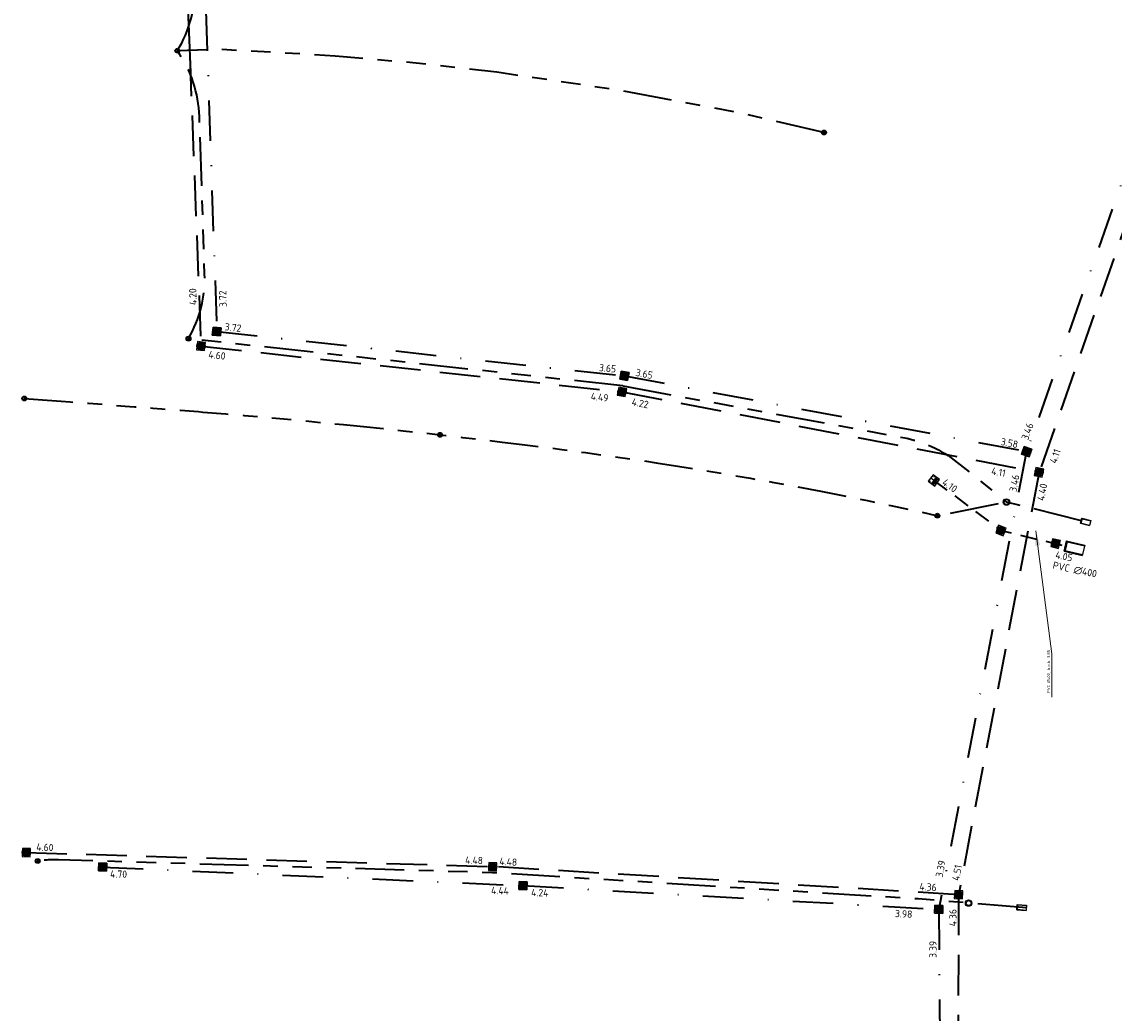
# Model space of a CAD drawing. Extents: x 168266 to 168732, y 448750 to 449580.
# Tile 14 of 22: x 168294 to 168429, y 449237 to 449359. Entities that reach past the tile are written whole.
import ezdxf
from ezdxf.enums import TextEntityAlignment as Align

# ---------------------------------------------------------------- set-up
doc = ezdxf.new("R2010")
doc.units = 0
for name, pattern in [('HIDDENX2', [0.75, 0.5, -0.25]), ('RI-DRAINAGE', [19.2, 6, -1.8, 1.8, -1.8, 2.4, -1.8, 1.8, -1.8]), ('RI-HWA', [7.4, 5, -2.4]), ('RI-HWA_PVC', [6.4, 4, -2.4]), ('RI-VWA', [11, 5, -3, 0, -3])]:
    doc.linetypes.add(name, pattern=pattern)
doc.layers.get('0').update_dxf_attribs({"lineweight": 0})
for name, color, linetype, lineweight, true_color in [('N-OI-RI-DRAINAGE-G', 3, 'RI-DRAINAGE', 35, 0x00ff00), ('N-OI-RI-HWA-G', 150, 'RI-HWA', 35, 0x007fff), ('N-OI-RI-HWA_RIOOLPUT_OVERSTORTPUT-S', 150, 'Continuous', 25, 0x007fff), ('N-OI-RI-VWA-G', 20, 'RI-VWA', 35, 0xff3f00)]:
    doc.layers.add(name, color=color, linetype=linetype, lineweight=lineweight, true_color=true_color)
for name, color, linetype, lineweight in [('N-OI-RI-DRAINAGE_PUT-S', 90, 'Continuous', 25), ('N-OI-RI-DRAINAGE_UITSTROOMBAK-S', 90, 'Continuous', 25), ('N-OI-RI-HWA_BOB-S', 150, 'Continuous', 25), ('N-OI-RI-HWA_RIOOLPUT_INSPECTIEPUT_BETON-S', 150, 'Continuous', 25), ('N-OI-RI-HWA_TRANSPORTLEIDING_PVC_400-G', 150, 'RI-HWA_PVC', 35), ('N-OI-RI-HWA_UITSTROOMBAK-S', 150, 'Continuous', 25), ('N-OI-RI-M', 7, 'Continuous', 18), ('N-OI-RI-VWA_BOB-S', 20, 'Continuous', 25), ('N-OI-RI-VWA_RIOOLPUT_INSPECTIEPUT-S', 20, 'Continuous', 25), ('N-WE-RI-DRAINAGE_PUT-S', 90, 'Continuous', 25), ('N-WE-RI-HWA_BOB-S', 150, 'Continuous', 25)]:
    doc.layers.add(name, color=color, linetype=linetype, lineweight=lineweight)
doc.styles.add('NLCS-ISO', font='NLCS-ISO.ttf')
doc.styles.add('NLCS-ISO-ANNOTATIEF-T18', font='NLCS-ISO.ttf', dxfattribs={"height": 1.8})
doc.dimstyles.new('NLCS-ANNOTATIEF-T18-PIJL_L2_H1', dxfattribs={"dimtxt": 1.8, "dimasz": 1.8, "dimexe": 2, "dimexo": 2, "dimgap": 0.7, "dimtad": 1, "dimzin": 0, "dimdsep": 46, "dimtxsty": 'NLCS-ISO-ANNOTATIEF-T18', "dimcen": 0, "dimdle": 2, "dimclrd": 256, "dimclre": 256, "dimclrt": 10, "dimadec": 1, "dimazin": 0, "dimtfac": 1, "dimtofl": 0, "dimtmove": 0, "dimatfit": 3, "dimfxl": 2, "dimfxlon": 1, "dimtfillclr": 256, "dimtolj": 1, "dimtzin": 0, "dimlwd": -1, "dimlwe": -1, "dimarcsym": 0})

# ---------------------------------------------------------------- blocks, each defined once
blk = doc.blocks.new('N-SRI-PUT_HWA-SO')
h = blk.add_hatch(color=256)
h.dxf.hatch_style = 1
h.paths.add_polyline_path([(-2, 0, 1), (2, 0, 1)])
at = {"lineweight": -3, "flags": 128}
blk.add_lwpolyline([(-2, -2), (2, -2), (2, 2), (-2, 2)], close=True, dxfattribs=at)
at = {"lineweight": -3}
blk.add_circle((0, 0), 2, dxfattribs=at)
blk = doc.blocks.new('N-SRI-PUT_VWA-SO')
h = blk.add_hatch(color=256)
edge = h.paths.add_edge_path()
edge.add_arc((0, 0), 2, 0, 360)
at = {"flags": 128}
blk.add_lwpolyline([(-2, 2), (2, 2), (2, -2), (-2, -2)], close=True, dxfattribs=at)
at = {"lineweight": -3, "flags": 128}
blk.add_lwpolyline([(2, -2), (2, 2), (-2, 2), (-2, -2)], close=True, dxfattribs=at)
at = {"lineweight": -3}
blk.add_circle((0, 0), 2, dxfattribs=at)
blk = doc.blocks.new('SRI-BOB-SO')
at = {"ltscale": 0.1, "style": 'NLCS-ISO'}
blk.add_attdef('B.O.B.', text='', height=1.8, dxfattribs=at).set_placement((0.05, -0.02), align=Align.BOTTOM_CENTER)
blk = doc.blocks.new('SRI-DRAIN_PUT_DOORSPUIT-SO')
at = {"lineweight": -3}
blk.add_hatch(color=256, dxfattribs=at).paths.add_polyline_path([(1.5, 0, 0.267949), (0.75, 1.3), (-0.75, -1.3, 0.57735)])
blk.add_line((-0.75, -1.3), (0.75, 1.3), dxfattribs=at)
for radius in [2, 1.5]:
    blk.add_circle((0, 0), radius, dxfattribs=at)
blk = doc.blocks.new('SRI-DRAIN_PUT-SO')
at = {"lineweight": -3}
for radius in [2, 1.5]:
    blk.add_circle((0, 0), radius, dxfattribs=at)
blk = doc.blocks.new('N-SRI-PUT_OVERSTORT-SO')
at = {"ltscale": 0.1}
blk.add_hatch(color=256, dxfattribs=at).paths.add_polyline_path([(0, 2), (-2, 0), (2, 0)])
for p, q in [((0, 2), (-2, 0)), ((0, 2), (0, -2)), ((0, 2), (2, 0)), ((2, 0), (-2, 0))]:
    blk.add_line(p, q, dxfattribs=at)
at = {"lineweight": -3, "flags": 128}
blk.add_lwpolyline([(-2, -2), (2, -2), (2, 2), (-2, 2)], close=True, dxfattribs=at)
at = {"ltscale": 0.1, "flags": 128}
blk.add_lwpolyline([(0, 2), (-2, 0), (2, 0)], close=True, dxfattribs=at)
at = {"linetype": 'HIDDENX2', "lineweight": -3, "ltscale": 0.25}
blk.add_circle((0, 0), 2, dxfattribs=at)
blk = doc.blocks.new('SRI-UITSTROOMBAK-SO')
at = {"color": 7}
for p, q in [((-3.25, 11.56), (3.25, 11.56)), ((-3.25, 0), (-3.25, 11.56)), ((-2.75, 0.5), (-2.75, 11.56)), ((2.75, 0.5), (2.75, 11.56)), ((3.25, 0), (3.25, 11.56)), ((-3.25, 0), (3.25, 0)), ((-2.75, 0.5), (2.75, 0.5))]:
    blk.add_line(p, q, dxfattribs=at)
at = {"flags": 128}
blk.add_lwpolyline([(-3.25, 11.56), (3.25, 11.56), (3.25, 0), (-3.25, 0)], close=True, dxfattribs=at)

msp = doc.modelspace()

# ---------------------------------------------------------------- linework, layer by layer
at = {"layer": 'N-OI-RI-DRAINAGE-G'}
msp.add_line((168368.38, 449314.52), (168314.86, 449320.34), dxfattribs=at)
at = {"layer": 'N-OI-RI-DRAINAGE-G', "flags": 128}
for points in [[(168313.49, 449355.82, 0.145474), (168315.65, 449364.09), (168314.96, 449384.41, 0.149114), (168312.13, 449392.69)], [(168314.86, 449320.34, 0.139702), (168316.85, 449328.32), (168316.2, 449347.71)], [(168368.38, 449314.52), (168402.89, 449308.16, -0.124287), (168409.57, 449305.1), (168415.64, 449300.21)], [(168294.63, 449312.97, -0.000582), (168312.71, 449311.61, -0.002126), (168321.7, 449310.88, -0.010734), (168360.85, 449306.69, -0.023255), (168407.13, 449298.52), (168415.64, 449300.21)], [(168418.1, 449250.2), (168410.98, 449250.79), (168404.78, 449251.3), (168352.31, 449254.53), (168298.85, 449256.12, 0.042838), (168296.28, 449255.97)]]:
    msp.add_lwpolyline(points, format="xyb", dxfattribs=at)
for points in [[(168314.86, 449359.14), (168315.11, 449352.71)], [(168393.16, 449345.75), (168382.53, 449348.22), (168367.72, 449350.97), (168352.84, 449353.16), (168342.89, 449354.29), (168332.92, 449355.17), (168318.55, 449355.99), (168313.49, 449355.82)], [(168424.89, 449297.89), (168415.64, 449300.21)]]:
    msp.add_lwpolyline(points, dxfattribs=at)
at = {"layer": 'N-OI-RI-DRAINAGE-G'}
msp.add_arc((168301.21, 449347.2), 15, 1.9256, 35.0336, dxfattribs=at)
at = {"layer": 'N-OI-RI-HWA-G'}
msp.add_line((168294.87, 449257.02), (168352.34, 449255.28), dxfattribs=at)
for points in [[(168334.15, 449507.36), (168321.49, 449455.97), (168313.58, 449392.19), (168316.4, 449319.42), (168368.27, 449313.78), (168419.66, 449303.87)], [(168441.06, 449365.17), (168419.66, 449303.87), (168409.74, 449251.82)], [(168409.74, 449251.82), (168352.34, 449255.28)], [(168409.74, 449251.82), (168409.62, 449213.17), (168414.62, 449169.32), (168431.22, 449113.08), (168451.95, 449055.29), (168459.92, 449019.14), (168468.3, 448980.66), (168471.68, 448929.37), (168468.07, 448875), (168458.4, 448824.91)]]:
    msp.add_lwpolyline(points, dxfattribs=at)
at = {"layer": 'N-OI-RI-HWA_TRANSPORTLEIDING_PVC_400-G', "ltscale": 0.5, "flags": 128}
msp.add_lwpolyline([(168406.71, 449302.87), (168414.96, 449296.7), (168422.89, 449294.8)], dxfattribs=at)
at = {"layer": 'N-OI-RI-VWA-G'}
for points in [[(168336.46, 449508.23), (168323.46, 449455.61), (168315.86, 449394.07), (168318.34, 449321.22), (168368.57, 449315.76), (168418.13, 449306.43)], [(168439.77, 449367.68), (168418.08, 449306.29), (168407.3, 449250.02)], [(168304.28, 449255.23), (168356.07, 449252.94), (168407.3, 449250.02)], [(168407.3, 449250.02), (168407.62, 449213.06), (168412.28, 449170.9), (168429.32, 449112.46), (168449.17, 449057.72), (168461.26, 449006.9), (168465.88, 448982.24), (168469.67, 448929.38), (168466.08, 448875.26), (168456.44, 448827.32)]]:
    msp.add_lwpolyline(points, dxfattribs=at)

# ---------------------------------------------------------------- block references
at = {"layer": 'N-OI-RI-DRAINAGE_PUT-S', "xscale": 0.2, "yscale": 0.2, "zscale": 0.2}
for p in [(168415.64, 449300.21), (168410.98, 449250.79)]:
    msp.add_blockref('SRI-DRAIN_PUT-SO', p, dxfattribs=at)
at = {"layer": 'N-OI-RI-DRAINAGE_UITSTROOMBAK-S', "xscale": 0.1, "yscale": 0.1, "zscale": 0.1}
for p, rotation in [((168424.84, 449297.9), 255.9006074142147), ((168416.95, 449250.3), 265.2696474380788)]:
    msp.add_blockref('SRI-UITSTROOMBAK-SO', p, dxfattribs=dict(at, rotation=rotation))
at = {"layer": 'N-OI-RI-HWA_BOB-S', "xscale": 0.499999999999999, "yscale": 0.499999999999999, "zscale": 0.499999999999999, "rotation": 348.3018390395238}
msp.add_blockref('SRI-BOB-SO', (168423.9, 449291.2), dxfattribs=at).add_auto_attribs({'B.O.B.': 'PVC ∅400'})
at = {"layer": 'N-OI-RI-HWA_RIOOLPUT_INSPECTIEPUT_BETON-S', "zscale": 0.5}
for p, xscale, yscale, rotation in [((168316.4, 449319.42), 0.2499999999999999, 0.2499999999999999, 353.7963848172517), ((168368.27, 449313.78), 0.25, 0.25, 349.0868252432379), ((168419.66, 449303.87), 0.25, 0.25, 79.26092564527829), ((168414.96, 449296.7), 0.25, 0.25, 68.71398925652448), ((168421.69, 449295.09), 0.25, 0.25, 77.5036905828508), ((168294.87, 449257.02), 0.25, 0.25, 358.2718618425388), ((168352.34, 449255.28), 0.25, 0.25, 358.2718618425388), ((168409.74, 449251.82), 0.25, 0.25, 357.4343231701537)]:
    msp.add_blockref('N-SRI-PUT_HWA-SO', p, dxfattribs=dict(at, xscale=xscale, yscale=yscale, rotation=rotation))
at = {"layer": 'N-OI-RI-HWA_RIOOLPUT_OVERSTORTPUT-S', "xscale": 0.2499999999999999, "yscale": 0.2499999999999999, "zscale": 0.2499999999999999, "rotation": 233.1975507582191}
msp.add_blockref('N-SRI-PUT_OVERSTORT-SO', (168406.71, 449302.87), dxfattribs=at)
at = {"layer": 'N-OI-RI-HWA_UITSTROOMBAK-S', "xscale": 0.2000000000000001, "yscale": 0.2000000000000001, "zscale": 0.2000000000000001, "rotation": 256.5726149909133}
msp.add_blockref('SRI-UITSTROOMBAK-SO', (168422.89, 449294.8), dxfattribs=at)
at = {"layer": 'N-OI-RI-VWA_BOB-S'}
for p, xscale, yscale, zscale, rotation, values in [((168319.8, 449325.26), 0.5, 0.5, 0.5, 91.99768809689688, {'B.O.B.': '3.72'}), ((168320.25, 449321.01), 0.5, 0.5, 0.5, 353.863936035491, {'B.O.B.': '3.72'}), ((168366.4, 449315.99), 0.5, 0.5, 0.5, 354.4074023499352, {'B.O.B.': '3.65'}), ((168370.85, 449315.31), 0.5, 0.5, 0.5, 349.0706132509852, {'B.O.B.': '3.65'}), ((168418.89, 449308.65), 0.5, 0.5, 0.5, 70.38934134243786, {'B.O.B.': '3.46'}), ((168415.85, 449306.79), 0.5, 0.5, 0.5, 349.0691707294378, {'B.O.B.': '3.58'}), ((168417.31, 449302.37), 0.4999999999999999, 0.4999999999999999, 0.4999999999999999, 79.07733502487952, {'B.O.B.': '3.46'}), ((168408.22, 449254.86), 0.4999999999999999, 0.4999999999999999, 0.4999999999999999, 79.31179871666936, {'B.O.B.': '3.39'}), ((168306.21, 449253.65), 0.4999999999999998, 0.4999999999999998, 0.4999999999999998, 359.1519410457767, {'B.O.B.': '4.70'}), ((168353.19, 449251.61), 0.4999999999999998, 0.4999999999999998, 0.4999999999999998, 357.9582239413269, {'B.O.B.': '4.44'}), ((168358.1, 449251.36), 0.4999999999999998, 0.4999999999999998, 0.4999999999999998, 357.9582239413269, {'B.O.B.': '4.24'}), ((168402.92, 449248.75), 0.4999999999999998, 0.4999999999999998, 0.4999999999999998, 357.0969803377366, {'B.O.B.': '3.98'}), ((168407.29, 449245.05), 0.4999999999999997, 0.4999999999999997, 0.4999999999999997, 89.6760334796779, {'B.O.B.': '3.39'})]:
    msp.add_blockref('SRI-BOB-SO', p, dxfattribs=dict(at, xscale=xscale, yscale=yscale, zscale=zscale, rotation=rotation)).add_auto_attribs(values)
at = {"layer": 'N-OI-RI-VWA_RIOOLPUT_INSPECTIEPUT-S', "zscale": 0.5}
for p, xscale, yscale, rotation in [((168318.34, 449321.22), 0.2499999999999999, 0.2499999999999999, 353.7963848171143), ((168368.57, 449315.76), 0.2499999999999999, 0.2499999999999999, 349.3371831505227), ((168418.13, 449306.43), 0.25, 0.25, 70.54423119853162), ((168304.28, 449255.23), 0.2499999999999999, 0.2499999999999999, 267.7013211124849), ((168356.07, 449252.94), 0.2499999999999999, 0.2499999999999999, 268.5344423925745), ((168407.3, 449250.02), 0.25, 0.25, 178.2186211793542)]:
    msp.add_blockref('N-SRI-PUT_VWA-SO', p, dxfattribs=dict(at, xscale=xscale, yscale=yscale, rotation=rotation))
at = {"layer": 'N-WE-RI-DRAINAGE_PUT-S', "xscale": 0.15, "yscale": 0.15}
for p in [(168313.49, 449355.82), (168393.16, 449345.75), (168314.86, 449320.34), (168294.63, 449312.97), (168345.85, 449308.49), (168407.13, 449298.52), (168296.28, 449255.97)]:
    msp.add_blockref('SRI-DRAIN_PUT_DOORSPUIT-SO', p, dxfattribs=at)
at = {"layer": 'N-WE-RI-HWA_BOB-S'}
for p, xscale, yscale, zscale, rotation, values in [((168316.11, 449325.51), 0.4999999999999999, 0.4999999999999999, 0.4999999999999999, 92.08689454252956, {'B.O.B.': '4.20'}), ((168318.27, 449317.59), 0.5, 0.5, 0.5, 353.7963848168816, {'B.O.B.': '4.60'}), ((168365.41, 449312.43), 0.5, 0.5, 0.5, 353.79638481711, {'B.O.B.': '4.49'}), ((168370.35, 449311.69), 0.5, 0.5, 0.5, 349.0868252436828, {'B.O.B.': '4.22'}), ((168422.31, 449305.6), 0.4999999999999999, 0.4999999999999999, 0.4999999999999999, 70.75090776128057, {'B.O.B.': '4.11'}), ((168414.51, 449303.2), 0.5, 0.5, 0.5, 349.07, {'B.O.B.': '4.11'}), ((168408.23, 449301.67), 0.4999999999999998, 0.4999999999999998, 0.4999999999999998, 324.4352402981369, {'B.O.B.': '4.10'}), ((168420.74, 449301.28), 0.5, 0.5, 0.5, 79.22950923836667, {'B.O.B.': '4.40'}), ((168422.57, 449292.83), 0.4999999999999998, 0.4999999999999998, 0.4999999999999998, 348.4985829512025, {'B.O.B.': '4.05'}), ((168297.12, 449256.95), 0.5, 0.5, 0.5, 358.2718618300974, {'B.O.B.': '4.60'}), ((168350, 449255.35), 0.4999999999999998, 0.4999999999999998, 0.4999999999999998, 358.2718618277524, {'B.O.B.': '4.48'}), ((168354.19, 449255.17), 0.4999999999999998, 0.4999999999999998, 0.4999999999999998, 356.5451354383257, {'B.O.B.': '4.48'}), ((168410.24, 449254.37), 0.5, 0.5, 0.5, 79.2295092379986, {'B.O.B.': '4.51'}), ((168405.91, 449252.07), 0.5, 0.5, 0.5, 356.5451354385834, {'B.O.B.': '4.36'}), ((168409.75, 449248.96), 0.4999999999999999, 0.4999999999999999, 0.4999999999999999, 89.90781387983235, {'B.O.B.': '4.36'})]:
    msp.add_blockref('SRI-BOB-SO', p, dxfattribs=dict(at, xscale=xscale, yscale=yscale, zscale=zscale, rotation=rotation)).add_auto_attribs(values)

# ---------------------------------------------------------------- texts
at = {"layer": 'N-OI-RI-M', "color": 10, "insert": (168420.65, 449276.69), "char_height": 0.36, "attachment_point": 1, "rotation": 90, "style": 'NLCS-ISO-ANNOTATIEF-T18'}
msp.add_mtext('\\A1;PVC %%C400, b.o.b. 3.85', dxfattribs=at)

# ---------------------------------------------------------------- leaders
at = {"layer": 'N-OI-RI-M', "annotation_type": 0, "has_hookline": 1, "hookline_direction": 1, "text_width": 4.63, "horizontal_direction": (0, 1, 0)}
msp.add_leader([(168419.26, 449296.65), (168421.22, 449281.5)], dimstyle='NLCS-ANNOTATIEF-T18-PIJL_L2_H1', override={"dimscale": 0, "dimgap": 0.7, "dimtad": 1}, dxfattribs=at)

doc.saveas('drawing.dxf')
